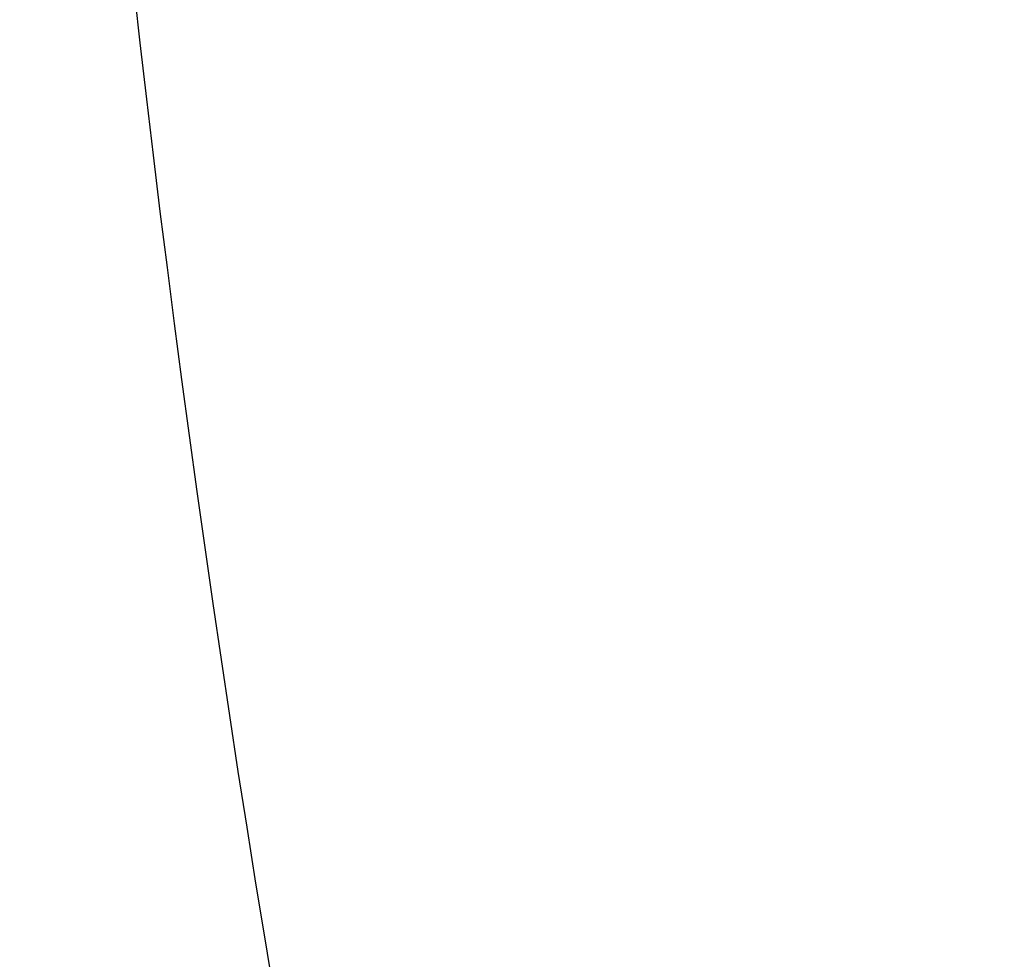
# Model space of a CAD drawing. Header units: millimetres. Extents: x -243.9 to -229.5, y -3.7 to 10.8.
# Tile 229 of 256: x -239.541 to -239.386, y 3.277 to 3.425. Entities that reach past the tile are written whole.
import ezdxf

# ---------------------------------------------------------------- set-up
doc = ezdxf.new("R2010")
doc.units = ezdxf.units.MM
doc.header["$MEASUREMENT"] = 0
doc.layers.add('Default', color=7, linetype='Continuous', true_color=0x000000)

msp = doc.modelspace()

# ---------------------------------------------------------------- linework, layer by layer
at = {"layer": 'Default'}
msp.add_open_spline([(-233.74053, 3.75, 127.80459), (-233.74032, 4.12956, 127.80459), (-233.8915, 4.88875, 127.80459), (-234.54504, 5.86697, 127.80459), (-235.36143, 6.40331, 127.80459), (-236.09399, 6.6153, 127.80459), (-236.83793, 6.68633, 127.80459), (-237.77926, 6.49911, 127.80459), (-238.5901, 5.95724, 127.80459), (-239.08118, 5.35311, 127.80459), (-239.34876, 4.83856, 127.80459), (-239.50594, 4.29657, 127.80459), (-239.5768, 3.55258, 127.80459), (-239.38968, 2.61129, 127.80459), (-238.84775, 1.80043, 127.80459), (-238.24365, 1.30935, 127.80459), (-237.72908, 1.04176, 127.80459), (-237.18711, 0.8846, 127.80459), (-236.44311, 0.81373, 127.80459), (-235.50182, 1.00085, 127.80459), (-234.69096, 1.54278, 127.80459), (-234.19988, 2.14688, 127.80459), (-233.9323, 2.66144, 127.80459), (-233.77504, 3.20347, 127.80459), (-233.74049, 3.56778, 127.80459), (-233.74053, 3.75, 127.80459)], degree=3, knots=[0, 0, 0, 0, 1.138799, 2.277597, 3.462038, 4.008616, 4.555194, 5.693993, 6.832791, 7.425012, 8.017233, 8.563811, 9.110389, 10.249187, 11.387986, 11.980206, 12.572427, 13.119005, 13.665583, 14.804381, 15.94318, 16.535401, 17.127621, 17.674199, 18.220777, 18.220777, 18.220777, 18.220777], dxfattribs=at)

doc.saveas('drawing.dxf')
